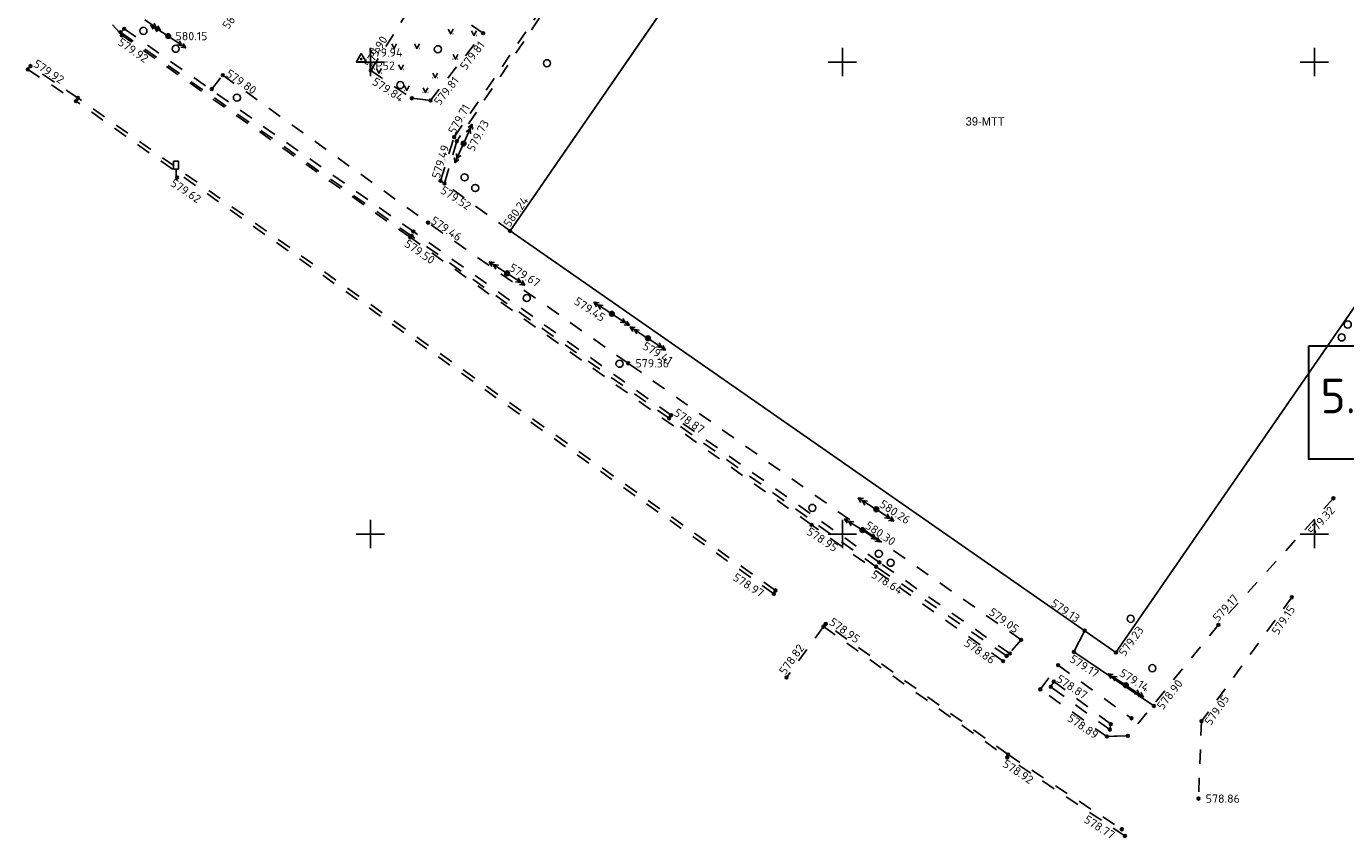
# Model space of a CAD drawing. Header units: metres. Extents: x 548732 to 549770, y 4592490 to 4594056.
# Tile 8 of 61: x 549014 to 549154, y 4592738 to 4592824. Entities that reach past the tile are written whole.
import ezdxf

# ---------------------------------------------------------------- set-up
doc = ezdxf.new("R2010")
doc.units = ezdxf.units.M
doc.header["$PDMODE"] = 32
doc.header["$PDSIZE"] = 0.3
doc.linetypes.add('Д_ТРОТ_ТРУБА', pattern=[3, 1.5, -1.5])
for name, color, linetype in [('(001) Сетка', 92, 'Continuous'), ('(003) Пункты', 7, 'Continuous'), ('(007) Здания', 7, 'Continuous'), ('(022) Возд. Линии', 7, 'Continuous'), ('(025) Дорога', 7, 'Continuous'), ('(026) Д_знаки', 7, 'Continuous'), ('(036) Растительность', 7, 'Continuous'), ('(038) Деревья', 7, 'Continuous'), ('V-CTRL-HCPT', 150, 'Continuous'), ('V-NODE', 1, 'Continuous'), ('V-NODE-TEXT', 11, 'Continuous'), ('Выработки', 7, 'Continuous')]:
    doc.layers.add(name, color=color, linetype=linetype)
doc.layers.add('trubi goryachi', color=7, linetype='Continuous', lineweight=0)
doc.styles.add('P-131', font='p131.ttf')
doc.styles.add('S', font='txtwr', dxfattribs={"oblique": 15})
doc.styles.get("Standard").update_dxf_attribs({"font": 'simplex.shx'})

# ---------------------------------------------------------------- blocks, each defined once
blk = doc.blocks.new('d')
at = {"layer": '(038) Деревья'}
blk.add_ellipse((0, 0), major_axis=(0.265, 0.265), ratio=1, start_param=5.497787, end_param=11.780972, dxfattribs=at)
blk = doc.blocks.new('strela1')
at = {"layer": '(022) Возд. Линии'}
for p, q in [((-2, 0), (-1.5, 0.25)), ((0, 0), (-2, 0)), ((-2, 0), (-1.5, -0.25)), ((-1.5, 0), (-1, 0.25)), ((-1.5, 0), (-1, -0.25))]:
    blk.add_line(p, q, dxfattribs=at)
blk = doc.blocks.new('strela2')
at = {"layer": '(022) Возд. Линии'}
for p, q in [((0, 0), (2, 0)), ((1.5, 0), (1, 0.25)), ((1.5, 0), (1, -0.25)), ((2, 0), (1.5, 0.25)), ((2, 0), (1.5, -0.25))]:
    blk.add_line(p, q, dxfattribs=at)
blk = doc.blocks.new('STOLB')
at = {"layer": '(022) Возд. Линии'}
blk.add_circle((0, 0), 0.25, dxfattribs=at)
blk = doc.blocks.new('I02063')
at = {"linetype": 'Continuous'}
blk.add_lwpolyline([(-0.5, 3.5), (-0.5, 1.8), (0.5, 1.8), (0.5, 3.5)], close=True, dxfattribs=at)
blk.add_lwpolyline([(0.5, 0), (0, 0), (0, 1.8)], dxfattribs=at)
at = {"color": 4, "style": 'S', "oblique": 15}
blk.add_attdef('Z', (1.280972, -0.066143), '', height=2, dxfattribs=at)
blk = doc.blocks.new('I04160')
for p, q in [((-0.5, 0), (-0.55, 0)), ((0.48, 0), (0.53, 0))]:
    blk.add_line(p, q)
blk.add_lwpolyline([(-0.5, 0.99), (0, 0), (0.51, 0.99)])
blk = doc.blocks.new('STA')
blk.add_lwpolyline([(0, 1), (-0.87, -0.5), (0.87, -0.5)], close=True)
blk.add_circle((0, 0), 0.118)
blk = doc.blocks.new('*U682', base_point=(549049.23, 4592820.82, 579.94))
at = {"layer": 'V-NODE-TEXT', "linetype": 'ByBlock', "char_height": 0.875}
for s, insert, attachment_point in [('579.94', (549049.99, 4592821.08, 579.94), 7), ('RP52', (549049.99, 4592820.56, 579.94), 1)]:
    blk.add_mtext(s, dxfattribs=dict(at, insert=insert, attachment_point=attachment_point))
blk = doc.blocks.new('*U683', base_point=(549049.227, 4592820.819, 579.938))
at = {"layer": 'V-CTRL-HCPT'}
blk.add_blockref('*U682', (549049.227, 4592820.819, 579.938), dxfattribs=at)
blk = doc.blocks.new('*U684', base_point=(549049.227, 4592820.819, 579.938))
at = {"layer": 'V-CTRL-HCPT', "xscale": 0.5833333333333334, "yscale": 0.5833333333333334, "zscale": 0.5833333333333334}
blk.add_blockref('STA', (549049.227, 4592820.819, 579.938), dxfattribs=at)
at = {"layer": 'V-CTRL-HCPT'}
blk.add_blockref('*U683', (549049.227, 4592820.819, 579.938), dxfattribs=at)

msp = doc.modelspace()

# ---------------------------------------------------------------- linework, layer by layer
at = {"layer": '(001) Сетка'}
for p, q in [((549050.2, 4592822), (549050.2, 4592819)), ((549100.2, 4592822), (549100.2, 4592819)), ((549150.2, 4592822), (549150.2, 4592819)), ((549048.7, 4592820.5), (549051.7, 4592820.5)), ((549098.7, 4592820.5), (549101.7, 4592820.5)), ((549148.7, 4592820.5), (549151.7, 4592820.5)), ((549050.2, 4592772), (549050.2, 4592769)), ((549100.2, 4592772), (549100.2, 4592769)), ((549150.2, 4592772), (549150.2, 4592769)), ((549048.7, 4592770.5), (549051.7, 4592770.5)), ((549098.7, 4592770.5), (549101.7, 4592770.5)), ((549148.7, 4592770.5), (549151.7, 4592770.5))]:
    msp.add_line(p, q, dxfattribs=at)
at = {"layer": '(003) Пункты', "color": 7}
for p in [(549024.11, 4592824.02, 579.85), (549023.73, 4592823.66, 579.84), (549023.88, 4592823.33, 579.92), (549028.78, 4592823.25, 580.15), (549062.13, 4592823.57, 579.81), (549014.18, 4592820.08, 579.92), (549013.9, 4592819.73, 579.89), (549034.56, 4592819.12, 579.8), (549050.24, 4592819.6, 579.9), (549033.39, 4592817.64, 579.67), (549019.01, 4592816.36, 579.92), (549019.2, 4592816.7, 579.88), (549054.59, 4592816.66, 579.84), (549056.57, 4592816.43, 579.81), (549059.07, 4592812.56, 579.71), (549059.35, 4592812.11, 579.69), (549060.07, 4592811.86, 579.73), (549029.73, 4592808.26, 579.62), (549057.63, 4592807.92, 579.49), (549058.05, 4592807.64, 579.52), (549056.3, 4592803.49, 579.46), (549054.4, 4592801.94, 579.5), (549054.56, 4592802.08, 579.32), (549054.75, 4592802.55, 579.27), (549064.99, 4592802.61, 580.24), (549064.68, 4592798.12, 579.67), (549075.78, 4592793.84, 579.45), (549079.6, 4592791.24, 579.41), (549077.51, 4592788.59, 579.36), (549081.84, 4592782.76, 578.88), (549082.05, 4592783.1, 578.87), (549152.22, 4592774.29, 579.32), (549103.78, 4592773.12, 580.26), (549096.94, 4592771.47, 578.95), (549102.33, 4592770.92, 580.3), (549103.41, 4592770.31, 580.22), (549103.78, 4592767.04, 578.64), (549104.12, 4592767.5, 578.74), (549092.94, 4592764.18, 578.97), (549093.12, 4592764.53, 578.98), (549147.81, 4592763.8, 579.15), (549098.21, 4592760.69, 578.99), (549098.43, 4592760.98, 578.95), (549125.86, 4592760.27, 579.13), (549140.03, 4592760.88, 579.17), (549119.13, 4592759.3, 579.05), (549117.23, 4592757.04, 578.86), (549117.6, 4592757.59, 578.8), (549117.94, 4592757.84, 578.74), (549124.73, 4592758.01, 579.17), (549129.18, 4592757.96, 579.23), (549123.06, 4592756.61, 579.07), (549094.27, 4592755.3, 578.82), (549122.28, 4592754.32, 578.88), (549122.6, 4592754.88, 578.87), (549130.24, 4592754.49, 579.14), (549121.17, 4592754.05, 578.9), (549133.2, 4592752.29, 578.9), (549128.64, 4592750.36, 578.75), (549130.83, 4592750.98, 578.91), (549138.24, 4592750.67, 579.04), (549128.21, 4592749.05, 578.89), (549128.54, 4592749.78, 578.78), (549130.45, 4592749.12, 578.88), (549117.76, 4592747.14, 578.92), (549117.67, 4592746.83, 578.92), (549137.93, 4592742.47, 578.86), (549129.81, 4592739.22, 578.79), (549130.14, 4592738.52, 578.77)]:
    msp.add_point(p, dxfattribs=at)
at = {"layer": '(007) Здания'}
for p, q in [((549109.39, 4592866.99), (549064.99, 4592802.61)), ((549129.18, 4592757.96), (549174.11, 4592823.05)), ((549064.99, 4592802.61), (549129.18, 4592757.96))]:
    msp.add_line(p, q, dxfattribs=at)
at = {"layer": '(007) Здания', "flags": 128}
msp.add_lwpolyline([(549174.11, 4592823.05), (549109.39, 4592866.99), (549064.99, 4592802.61), (549129.18, 4592757.96)], close=True, dxfattribs=at)
at = {"layer": '(025) Дорога', "linetype": 'Д_ТРОТ_ТРУБА'}
for p, q in [((549023.88, 4592823.33), (549018.81, 4592828.82)), ((549050.24, 4592819.6), (549055.58, 4592828.13)), ((549062.13, 4592823.57), (549055.58, 4592828.13)), ((549059.07, 4592812.56), (549067.83, 4592825.41)), ((549068.11, 4592825.17), (549059.35, 4592812.11)), ((549054.56, 4592802.08), (549023.73, 4592823.66)), ((549054.4, 4592801.94), (549023.88, 4592823.33)), ((549024.11, 4592824.02), (549054.75, 4592802.55)), ((549056.57, 4592816.43), (549062.13, 4592823.57)), ((549019.2, 4592816.7), (549014.18, 4592820.08)), ((549013.9, 4592819.73), (549019.01, 4592816.36)), ((549033.39, 4592817.64), (549034.56, 4592819.12)), ((549034.56, 4592819.12), (549056.3, 4592803.49)), ((549050.24, 4592819.6), (549054.59, 4592816.66)), ((549092.94, 4592764.18), (549019.01, 4592816.36)), ((549057.63, 4592807.92), (549059.07, 4592812.56)), ((549059.35, 4592812.11), (549058.05, 4592807.64)), ((549064.99, 4592802.61), (549058.05, 4592807.64)), ((549077.51, 4592788.59), (549056.3, 4592803.49)), ((549096.94, 4592771.47), (549054.4, 4592801.94)), ((549081.84, 4592782.76), (549054.56, 4592802.08)), ((549082.05, 4592783.1), (549054.75, 4592802.55)), ((549103.41, 4592770.31), (549077.51, 4592788.59)), ((549103.78, 4592767.04), (549081.84, 4592782.76)), ((549104.12, 4592767.5), (549082.05, 4592783.1)), ((549117.23, 4592757.04), (549096.94, 4592771.47)), ((549119.13, 4592759.3), (549103.41, 4592770.31)), ((549117.6, 4592757.59), (549103.78, 4592767.04)), ((549117.94, 4592757.84), (549104.12, 4592767.5)), ((549098.21, 4592760.69), (549094.27, 4592755.3)), ((549117.76, 4592747.14), (549098.43, 4592760.98)), ((549119.13, 4592759.3), (549117.23, 4592757.04)), ((549117.6, 4592757.59), (549117.94, 4592757.84)), ((549121.17, 4592754.05), (549123.06, 4592756.61)), ((549128.54, 4592749.78), (549122.28, 4592754.32)), ((549122.6, 4592754.88), (549128.64, 4592750.36)), ((549130.14, 4592738.52), (549117.67, 4592746.83)), ((549117.76, 4592747.14), (549129.81, 4592739.22))]:
    msp.add_line(p, q, dxfattribs=at)
at = {"layer": '(025) Дорога', "linetype": 'ByBlock'}
for p, q in [((549023.73, 4592823.66), (549024.11, 4592824.02)), ((549054.59, 4592816.66), (549056.57, 4592816.43)), ((549058.05, 4592807.64), (549057.63, 4592807.92)), ((549092.94, 4592764.18), (549093.12, 4592764.53)), ((549098.43, 4592760.98), (549098.21, 4592760.69)), ((549124.73, 4592758.01), (549125.87, 4592760.27)), ((549133.2, 4592752.29), (549124.73, 4592758.01)), ((549122.28, 4592754.32), (549122.6, 4592754.88)), ((549128.54, 4592749.78), (549128.64, 4592750.36)), ((549130.45, 4592749.12), (549128.21, 4592749.05))]:
    msp.add_line(p, q, dxfattribs=at)
at = {"layer": '(025) Дорога', "linetype": 'Д_ТРОТ_ТРУБА'}
for points in [[(549023.88, 4592823.33), (549018.81, 4592828.82), (549021.3, 4592832.3), (549021.82, 4592831.92), (549022.09, 4592831.72)], [(549050.24, 4592819.6), (549054.59, 4592816.66), (549056.57, 4592816.43), (549062.13, 4592823.57), (549055.58, 4592828.13)], [(549064.99, 4592802.61), (549058.05, 4592807.64), (549057.63, 4592807.92), (549059.07, 4592812.56), (549067.83, 4592825.41)], [(549068.11, 4592825.17), (549059.35, 4592812.11), (549058.05, 4592807.64)], [(549054.56, 4592802.08), (549023.73, 4592823.66), (549024.11, 4592824.02), (549054.75, 4592802.55)], [(549093.12, 4592764.53), (549019.2, 4592816.7), (549014.18, 4592820.08)], [(549033.39, 4592817.64), (549034.56, 4592819.12), (549056.3, 4592803.49)], [(549152.22, 4592774.29), (549140.03, 4592760.88), (549130.45, 4592749.12), (549128.21, 4592749.05)], [(549117.6, 4592757.59), (549117.94, 4592757.84), (549104.12, 4592767.5)], [(549147.81, 4592763.8), (549138.24, 4592750.67), (549137.93, 4592742.47)], [(549117.76, 4592747.14), (549098.43, 4592760.98), (549098.21, 4592760.69), (549117.67, 4592746.83)], [(549128.21, 4592749.05), (549121.17, 4592754.05), (549123.06, 4592756.61), (549130.83, 4592750.98)], [(549128.54, 4592749.78), (549122.28, 4592754.32), (549122.6, 4592754.88), (549128.64, 4592750.36)]]:
    msp.add_lwpolyline(points, dxfattribs=at)
at = {"color": 1, "lineweight": 30, "flags": 128}
msp.add_lwpolyline([(549149.6, 4592790.43), (549184.6, 4592790.43), (549184.6, 4592778.43), (549149.6, 4592778.43), (549149.6, 4592790.43)], dxfattribs=at)
at = {"layer": 'trubi goryachi', "linetype": 'ByBlock'}
msp.add_lwpolyline([(549133.2, 4592752.29), (549124.73, 4592758.01), (549125.87, 4592760.27)], dxfattribs=at)

# ---------------------------------------------------------------- block references
at = {"layer": '(022) Возд. Линии'}
for name, p, rotation in [('strela1', (549026.3, 4592824.98), 146.0492214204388), ('strela2', (549028.57, 4592823.38), 147.5736450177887), ('STOLB', (549028.78, 4592823.25), 51.00522516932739), ('strela1', (549028.99, 4592823.11), 146.0492214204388), ('strela2', (549060.17, 4592812.09, 579.73), 66.56256941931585), ('strela1', (549059.97, 4592811.63, 579.73), 65.03814582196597), ('STOLB', (549060.07, 4592811.86, 579.73), 51.00522516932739), ('strela2', (549064.47, 4592798.25, 579.67), 147.5736450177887), ('STOLB', (549064.68, 4592798.12, 579.67), 51.00522516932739), ('strela1', (549064.89, 4592797.98, 579.67), 146.0492214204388), ('strela2', (549075.56, 4592793.98), 147.5736450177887), ('STOLB', (549075.78, 4592793.84), 51.00522516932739), ('strela1', (549075.98, 4592793.7), 146.0492214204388), ('strela2', (549079.39, 4592791.37), 147.5736450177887), ('STOLB', (549079.6, 4592791.24), 51.00522516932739), ('strela1', (549079.81, 4592791.1), 146.0492214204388), ('strela2', (549103.56, 4592773.25, 580.26), 147.5736450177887), ('STOLB', (549103.78, 4592773.12, 580.26), 51.00522516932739), ('strela1', (549103.98, 4592772.98, 580.26), 146.0492214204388), ('strela2', (549102.12, 4592771.05, 580.3), 147.5736450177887), ('STOLB', (549102.33, 4592770.92, 580.3), 51.00522516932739), ('strela1', (549102.54, 4592770.78, 580.3), 146.0492214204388), ('strela2', (549130.03, 4592754.62, 579.14), 147.5736450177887), ('STOLB', (549130.24, 4592754.49, 579.14), 51.00522516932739), ('strela1', (549130.45, 4592754.35, 579.14), 146.0492214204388)]:
    msp.add_blockref(name, p, dxfattribs=dict(at, rotation=rotation))
at = {"layer": '(026) Д_знаки', "xscale": 0.5, "yscale": 0.5, "zscale": 0.5}
msp.add_blockref('I02063', (549029.6, 4592808.26, 579.62), dxfattribs=at)
at = {"layer": '(036) Растительность', "linetype": 'Continuous', "xscale": 0.5, "yscale": 0.5, "zscale": 0.5}
for p in [(549058.7, 4592823.48), (549061.17, 4592823.33), (549052.71, 4592821.93), (549055.13, 4592821.93), (549053.44, 4592819.73), (549059.2, 4592820.8), (549051.1, 4592819.31), (549057.06, 4592818.84), (549054.05, 4592817.48, 579.84), (549056.04, 4592817.26, 579.81)]:
    msp.add_blockref('I04160', p, dxfattribs=at)
at = {"layer": '(038) Деревья', "linetype": 'Continuous'}
for p in [(549026.15, 4592823.81), (549029.57, 4592821.91), (549057.34, 4592821.86), (549068.9, 4592820.38), (549036.05, 4592816.73), (549053.37, 4592818.06), (549060.17, 4592808.29), (549061.3, 4592807.16), (549066.76, 4592795.5), (549153.74, 4592792.7), (549153.09, 4592791.33), (549076.59, 4592788.54), (549097.02, 4592773.27), (549104.06, 4592768.41), (549105.31, 4592767.46), (549130.74, 4592761.52), (549133.04, 4592756.29)]:
    msp.add_blockref('d', p, dxfattribs=at)
at = {"layer": 'V-NODE'}
msp.add_blockref('*U684', (549049.23, 4592820.82, 579.94), dxfattribs=at)

# ---------------------------------------------------------------- texts
at = {"layer": '(003) Пункты', "color": 7}
for s, rotation, p in [('580.19', 53.9254, (549035.15, 4592823.9, 580.19)), ('579.92', 325.4149, (549023.35, 4592822.4, 579.92)), ('579.90', 58.847, (549050.22, 4592819.87, 579.9)), ('579.81', 52.7508, (549060.31, 4592819.57, 579.81)), ('579.92', 326.5106, (549014.41, 4592820.1, 579.92)), ('579.80', 324.8038, (549034.8, 4592819.08, 579.8)), ('579.84', 326.8806, (549050.3, 4592818.2, 579.84)), ('579.81', 51.7548, (549057.54, 4592815.83, 579.81)), ('579.71', 60.4965, (549059.14, 4592812.78, 579.71)), ('579.73', 61.8019, (549061.14, 4592810.94, 579.73)), ('579.49', 73.129, (549057.52, 4592808.09, 579.49)), ('579.62', 326.0306, (549028.93, 4592807.47, 579.62)), ('579.52', 327.1387, (549057.52, 4592806.69, 579.52)), ('580.24', 54.6839, (549064.94, 4592802.93, 580.24)), ('579.46', 325.9201, (549056.5, 4592803.49, 579.46)), ('579.50', 325.4774, (549053.71, 4592801.05, 579.5)), ('579.67', 328.4764, (549064.81, 4592798.47, 579.67)), ('579.45', 326.6863, (549071.69, 4592794.93, 579.45)), ('579.41', 329.1466, (549078.94, 4592790.16, 579.41)), ('578.87', 324.934, (549082.24, 4592783.15, 578.87)), ('580.26', 326.4368, (549104.05, 4592773.45, 580.26)), ('579.32', 48.7384, (549150.11, 4592770.3, 579.32)), ('578.95', 326.8727, (549096.32, 4592770.54, 578.95)), ('580.30', 326.0429, (549102.52, 4592771.19, 580.3)), ('578.97', 327.2623, (549088.51, 4592765.68, 578.97)), ('578.64', 328.3496, (549103.16, 4592765.98)), ('579.17', 47.606, (549139.99, 4592761.14, 579.17)), ('579.05', 323.6233, (549115.63, 4592762.05, 579.05)), ('579.13', 325.6341, (549122.2, 4592762.96)), ('579.15', 56.0865, (549146.34, 4592759.73, 579.15)), ('578.95', 324.2244, (549098.72, 4592760.99, 578.95)), ('579.23', 54.2166, (549130.12, 4592757.47, 579.23)), ('578.82', 54.4632, (549094.14, 4592755.51, 578.82)), ('578.86', 325.3179, (549113.01, 4592758.74, 578.86)), ('579.17', 327.2897, (549124.19, 4592757.04, 579.07)), ('579.14', 327.7326, (549129.47, 4592755.55, 579.14)), ('578.87', 326.1774, (549122.78, 4592754.94, 578.87)), ('578.90', 52.6386, (549134.15, 4592751.81, 578.9)), ('579.05', 55.3344, (549139.22, 4592750.15, 579.04)), ('578.89', 325.5354, (549123.94, 4592750.79, 578.89)), ('578.92', 326.3322, (549117.09, 4592745.94, 578.92)), ('578.77', 327.6045, (549125.71, 4592740.03, 578.77))]:
    msp.add_text(s, height=0.88, rotation=rotation, dxfattribs=at).set_placement(p)
for s, p in [('580.15', (549029.54, 4592822.81, 580.15)), ('579.36', (549078.27, 4592788.15, 579.36)), ('578.86', (549138.69, 4592742.03, 578.86))]:
    msp.add_text(s, height=0.88, dxfattribs=at).set_placement(p)
at = {"layer": '(007) Здания', "style": 'P-131'}
msp.add_text('39-МТТ', height=0.88, dxfattribs=at).set_placement((549113.26, 4592813.78))
at = {"layer": 'Выработки', "insert": (549150.86, 4592783.3), "char_height": 3.6535, "attachment_point": 7}
msp.add_mtext('{\\fISOCPEUR|b1|i0|c0|p34;5.0}', dxfattribs=at)

doc.saveas('drawing.dxf')
